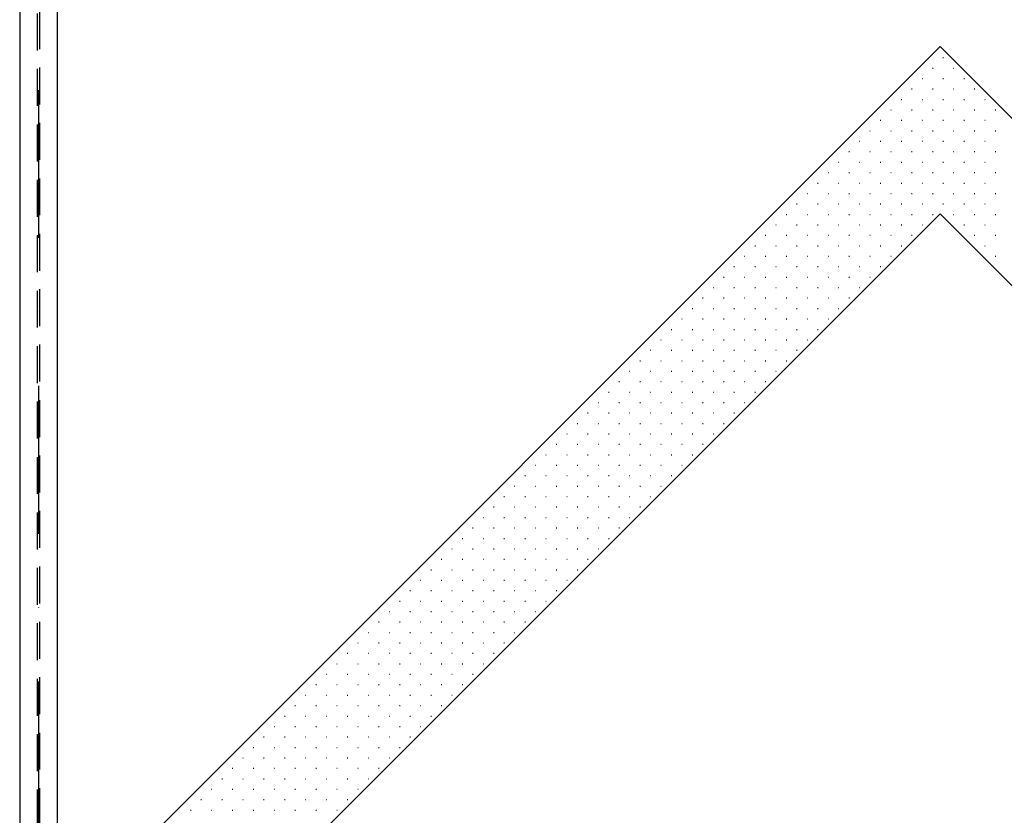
# Model space of a CAD drawing. Extents: x 293186 to 369035, y -341273 to -122059.
# Tile 46 of 64: x 336119 to 337785, y -197827 to -196482. Entities that reach past the tile are written whole.
import ezdxf

# ---------------------------------------------------------------- set-up
doc = ezdxf.new("R2010")
doc.units = 0
doc.header["$LTSCALE"] = 50
doc.linetypes.add('DASHDOT', pattern=[10, 5, -2.5, 0, -2.5])
doc.linetypes.add('HIDDEN', pattern=[1.875, 1.25, -0.625])
doc.layers.add('ECHELLE_1_50', color=7, linetype='CONTINUOUS')

# ---------------------------------------------------------------- blocks, each defined once
blk = doc.blocks.new('*X45')
at = {"layer": 'ECHELLE_1_50', "color": 212, "linetype": 'CONTINUOUS'}
for p, q in [((337680.9, -196546), (337681.8, -196546)), ((337663.2, -196563.7), (337664.1, -196563.7)), ((337698.6, -196563.7), (337699.4, -196563.7)), ((337645.5, -196581.4), (337646.4, -196581.4)), ((337680.9, -196581.4), (337681.8, -196581.4)), ((337716.2, -196581.4), (337717.1, -196581.4)), ((337627.9, -196599), (337628.7, -196599)), ((337663.2, -196599), (337664.1, -196599)), ((337698.6, -196599), (337699.4, -196599)), ((337733.9, -196599), (337734.8, -196599)), ((337610.2, -196616.7), (337611.1, -196616.7)), ((337645.5, -196616.7), (337646.4, -196616.7)), ((337680.9, -196616.7), (337681.8, -196616.7)), ((337716.2, -196616.7), (337717.1, -196616.7)), ((337751.6, -196616.7), (337752.5, -196616.7)), ((337592.5, -196634.4), (337593.4, -196634.4)), ((337627.9, -196634.4), (337628.7, -196634.4)), ((337663.2, -196634.4), (337664.1, -196634.4)), ((337698.6, -196634.4), (337699.4, -196634.4)), ((337733.9, -196634.4), (337734.8, -196634.4)), ((337769.3, -196634.4), (337770.1, -196634.4)), ((337574.8, -196652.1), (337575.7, -196652.1)), ((337610.2, -196652.1), (337611.1, -196652.1)), ((337645.5, -196652.1), (337646.4, -196652.1)), ((337680.9, -196652.1), (337681.8, -196652.1)), ((337716.2, -196652.1), (337717.1, -196652.1)), ((337751.6, -196652.1), (337752.5, -196652.1)), ((337557.2, -196669.7), (337558, -196669.7)), ((337592.5, -196669.7), (337593.4, -196669.7)), ((337627.9, -196669.7), (337628.7, -196669.7)), ((337663.2, -196669.7), (337664.1, -196669.7)), ((337698.6, -196669.7), (337699.4, -196669.7)), ((337733.9, -196669.7), (337734.8, -196669.7)), ((337769.3, -196669.7), (337770.1, -196669.7)), ((337539.5, -196687.4), (337540.4, -196687.4)), ((337574.8, -196687.4), (337575.7, -196687.4)), ((337610.2, -196687.4), (337611.1, -196687.4)), ((337645.5, -196687.4), (337646.4, -196687.4)), ((337680.9, -196687.4), (337681.8, -196687.4)), ((337716.2, -196687.4), (337717.1, -196687.4)), ((337751.6, -196687.4), (337752.5, -196687.4)), ((337521.8, -196705.1), (337522.7, -196705.1)), ((337557.2, -196705.1), (337558, -196705.1)), ((337592.5, -196705.1), (337593.4, -196705.1)), ((337627.9, -196705.1), (337628.7, -196705.1)), ((337663.2, -196705.1), (337664.1, -196705.1)), ((337698.6, -196705.1), (337699.4, -196705.1)), ((337733.9, -196705.1), (337734.8, -196705.1)), ((337769.3, -196705.1), (337770.1, -196705.1)), ((337504.1, -196722.8), (337505, -196722.8)), ((337539.5, -196722.8), (337540.4, -196722.8)), ((337574.8, -196722.8), (337575.7, -196722.8)), ((337610.2, -196722.8), (337611.1, -196722.8)), ((337645.5, -196722.8), (337646.4, -196722.8)), ((337680.9, -196722.8), (337681.8, -196722.8)), ((337716.2, -196722.8), (337717.1, -196722.8)), ((337751.6, -196722.8), (337752.5, -196722.8)), ((337486.5, -196740.4), (337487.3, -196740.4)), ((337521.8, -196740.4), (337522.7, -196740.4)), ((337557.2, -196740.4), (337558, -196740.4)), ((337592.5, -196740.4), (337593.4, -196740.4)), ((337627.9, -196740.4), (337628.7, -196740.4)), ((337663.2, -196740.4), (337664.1, -196740.4)), ((337698.6, -196740.4), (337699.4, -196740.4)), ((337733.9, -196740.4), (337734.8, -196740.4)), ((337769.3, -196740.4), (337770.1, -196740.4)), ((337468.8, -196758.1), (337469.7, -196758.1)), ((337504.1, -196758.1), (337505, -196758.1)), ((337539.5, -196758.1), (337540.4, -196758.1)), ((337574.8, -196758.1), (337575.7, -196758.1)), ((337610.2, -196758.1), (337611.1, -196758.1)), ((337645.5, -196758.1), (337646.4, -196758.1)), ((337680.9, -196758.1), (337681.8, -196758.1)), ((337716.2, -196758.1), (337717.1, -196758.1)), ((337751.6, -196758.1), (337752.5, -196758.1)), ((337451.1, -196775.8), (337452, -196775.8)), ((337486.5, -196775.8), (337487.3, -196775.8)), ((337521.8, -196775.8), (337522.7, -196775.8)), ((337557.2, -196775.8), (337558, -196775.8)), ((337592.5, -196775.8), (337593.4, -196775.8)), ((337627.9, -196775.8), (337628.7, -196775.8)), ((337663.2, -196775.8), (337664.1, -196775.8)), ((337698.6, -196775.8), (337699.4, -196775.8)), ((337733.9, -196775.8), (337734.8, -196775.8)), ((337769.3, -196775.8), (337770.1, -196775.8)), ((337433.4, -196793.5), (337434.3, -196793.5)), ((337468.8, -196793.5), (337469.7, -196793.5)), ((337504.1, -196793.5), (337505, -196793.5)), ((337539.5, -196793.5), (337540.4, -196793.5)), ((337574.8, -196793.5), (337575.7, -196793.5)), ((337610.2, -196793.5), (337611.1, -196793.5)), ((337645.5, -196793.5), (337646.4, -196793.5)), ((337680.9, -196793.5), (337681.8, -196793.5)), ((337716.2, -196793.5), (337717.1, -196793.5)), ((337751.6, -196793.5), (337752.5, -196793.5)), ((337415.8, -196811.1), (337416.6, -196811.1)), ((337451.1, -196811.1), (337452, -196811.1)), ((337486.5, -196811.1), (337487.3, -196811.1)), ((337521.8, -196811.1), (337522.7, -196811.1)), ((337557.2, -196811.1), (337558, -196811.1)), ((337592.5, -196811.1), (337593.4, -196811.1)), ((337627.9, -196811.1), (337628.7, -196811.1)), ((337663.2, -196811.1), (337664.1, -196811.1)), ((337698.6, -196811.1), (337699.4, -196811.1)), ((337733.9, -196811.1), (337734.8, -196811.1)), ((337769.3, -196811.1), (337770.1, -196811.1)), ((337398.1, -196828.8), (337399, -196828.8)), ((337433.4, -196828.8), (337434.3, -196828.8)), ((337468.8, -196828.8), (337469.7, -196828.8)), ((337504.1, -196828.8), (337505, -196828.8)), ((337539.5, -196828.8), (337540.4, -196828.8)), ((337574.8, -196828.8), (337575.7, -196828.8)), ((337610.2, -196828.8), (337611.1, -196828.8)), ((337645.5, -196828.8), (337646.4, -196828.8)), ((337716.2, -196828.8), (337717.1, -196828.8)), ((337751.6, -196828.8), (337752.5, -196828.8)), ((337380.4, -196846.5), (337381.3, -196846.5)), ((337415.8, -196846.5), (337416.6, -196846.5)), ((337451.1, -196846.5), (337452, -196846.5)), ((337486.5, -196846.5), (337487.3, -196846.5)), ((337521.8, -196846.5), (337522.7, -196846.5)), ((337557.2, -196846.5), (337558, -196846.5)), ((337592.5, -196846.5), (337593.4, -196846.5)), ((337627.9, -196846.5), (337628.7, -196846.5)), ((337733.9, -196846.5), (337734.8, -196846.5)), ((337769.3, -196846.5), (337770.1, -196846.5)), ((337362.7, -196864.2), (337363.6, -196864.2)), ((337398.1, -196864.2), (337399, -196864.2)), ((337433.4, -196864.2), (337434.3, -196864.2)), ((337468.8, -196864.2), (337469.7, -196864.2)), ((337504.1, -196864.2), (337505, -196864.2)), ((337539.5, -196864.2), (337540.4, -196864.2)), ((337574.8, -196864.2), (337575.7, -196864.2)), ((337610.2, -196864.2), (337611.1, -196864.2)), ((337751.6, -196864.2), (337752.5, -196864.2)), ((337345.1, -196881.8), (337345.9, -196881.8)), ((337380.4, -196881.8), (337381.3, -196881.8)), ((337415.8, -196881.8), (337416.6, -196881.8)), ((337451.1, -196881.8), (337452, -196881.8)), ((337486.5, -196881.8), (337487.3, -196881.8)), ((337521.8, -196881.8), (337522.7, -196881.8)), ((337557.2, -196881.8), (337558, -196881.8)), ((337592.5, -196881.8), (337593.4, -196881.8)), ((337769.3, -196881.8), (337770.1, -196881.8)), ((337327.4, -196899.5), (337328.3, -196899.5)), ((337362.7, -196899.5), (337363.6, -196899.5)), ((337398.1, -196899.5), (337399, -196899.5)), ((337433.4, -196899.5), (337434.3, -196899.5)), ((337468.8, -196899.5), (337469.7, -196899.5)), ((337504.1, -196899.5), (337505, -196899.5)), ((337539.5, -196899.5), (337540.4, -196899.5)), ((337574.8, -196899.5), (337575.7, -196899.5)), ((337309.7, -196917.2), (337310.6, -196917.2)), ((337345.1, -196917.2), (337345.9, -196917.2)), ((337380.4, -196917.2), (337381.3, -196917.2)), ((337415.8, -196917.2), (337416.6, -196917.2)), ((337451.1, -196917.2), (337452, -196917.2)), ((337486.5, -196917.2), (337487.3, -196917.2)), ((337521.8, -196917.2), (337522.7, -196917.2)), ((337557.2, -196917.2), (337558, -196917.2)), ((337292, -196934.9), (337292.9, -196934.9)), ((337327.4, -196934.9), (337328.3, -196934.9)), ((337362.7, -196934.9), (337363.6, -196934.9)), ((337398.1, -196934.9), (337399, -196934.9)), ((337433.4, -196934.9), (337434.3, -196934.9)), ((337468.8, -196934.9), (337469.7, -196934.9)), ((337504.1, -196934.9), (337505, -196934.9)), ((337539.5, -196934.9), (337540.4, -196934.9)), ((337274.4, -196952.5), (337275.2, -196952.5)), ((337309.7, -196952.5), (337310.6, -196952.5)), ((337345.1, -196952.5), (337345.9, -196952.5)), ((337380.4, -196952.5), (337381.3, -196952.5)), ((337415.8, -196952.5), (337416.6, -196952.5)), ((337451.1, -196952.5), (337452, -196952.5)), ((337486.5, -196952.5), (337487.3, -196952.5)), ((337521.8, -196952.5), (337522.7, -196952.5)), ((337256.7, -196970.2), (337257.6, -196970.2)), ((337292, -196970.2), (337292.9, -196970.2)), ((337327.4, -196970.2), (337328.3, -196970.2)), ((337362.7, -196970.2), (337363.6, -196970.2)), ((337398.1, -196970.2), (337399, -196970.2)), ((337433.4, -196970.2), (337434.3, -196970.2)), ((337468.8, -196970.2), (337469.7, -196970.2)), ((337504.1, -196970.2), (337505, -196970.2)), ((337239, -196987.9), (337239.9, -196987.9)), ((337274.4, -196987.9), (337275.2, -196987.9)), ((337309.7, -196987.9), (337310.6, -196987.9)), ((337345.1, -196987.9), (337345.9, -196987.9)), ((337380.4, -196987.9), (337381.3, -196987.9)), ((337415.8, -196987.9), (337416.6, -196987.9)), ((337451.1, -196987.9), (337452, -196987.9)), ((337486.5, -196987.9), (337487.3, -196987.9)), ((337221.3, -197005.6), (337222.2, -197005.6)), ((337256.7, -197005.6), (337257.6, -197005.6)), ((337292, -197005.6), (337292.9, -197005.6)), ((337327.4, -197005.6), (337328.3, -197005.6)), ((337362.7, -197005.6), (337363.6, -197005.6)), ((337398.1, -197005.6), (337399, -197005.6)), ((337433.4, -197005.6), (337434.3, -197005.6)), ((337468.8, -197005.6), (337469.7, -197005.6)), ((337203.7, -197023.2), (337204.5, -197023.2)), ((337239, -197023.2), (337239.9, -197023.2)), ((337274.4, -197023.2), (337275.2, -197023.2)), ((337309.7, -197023.2), (337310.6, -197023.2)), ((337345.1, -197023.2), (337345.9, -197023.2)), ((337380.4, -197023.2), (337381.3, -197023.2)), ((337415.8, -197023.2), (337416.6, -197023.2)), ((337451.1, -197023.2), (337452, -197023.2)), ((337186, -197040.9), (337186.9, -197040.9)), ((337221.3, -197040.9), (337222.2, -197040.9)), ((337256.7, -197040.9), (337257.6, -197040.9)), ((337292, -197040.9), (337292.9, -197040.9)), ((337327.4, -197040.9), (337328.3, -197040.9)), ((337362.7, -197040.9), (337363.6, -197040.9)), ((337398.1, -197040.9), (337399, -197040.9)), ((337433.4, -197040.9), (337434.3, -197040.9)), ((337168.3, -197058.6), (337169.2, -197058.6)), ((337203.7, -197058.6), (337204.5, -197058.6)), ((337239, -197058.6), (337239.9, -197058.6)), ((337274.4, -197058.6), (337275.2, -197058.6)), ((337309.7, -197058.6), (337310.6, -197058.6)), ((337345.1, -197058.6), (337345.9, -197058.6)), ((337380.4, -197058.6), (337381.3, -197058.6)), ((337415.8, -197058.6), (337416.6, -197058.6)), ((337150.6, -197076.3), (337151.5, -197076.3)), ((337186, -197076.3), (337186.9, -197076.3)), ((337221.3, -197076.3), (337222.2, -197076.3)), ((337256.7, -197076.3), (337257.6, -197076.3)), ((337292, -197076.3), (337292.9, -197076.3)), ((337327.4, -197076.3), (337328.3, -197076.3)), ((337362.7, -197076.3), (337363.6, -197076.3)), ((337398.1, -197076.3), (337399, -197076.3)), ((337133, -197093.9), (337133.8, -197093.9)), ((337168.3, -197093.9), (337169.2, -197093.9)), ((337203.7, -197093.9), (337204.5, -197093.9)), ((337239, -197093.9), (337239.9, -197093.9)), ((337274.4, -197093.9), (337275.2, -197093.9)), ((337309.7, -197093.9), (337310.6, -197093.9)), ((337345.1, -197093.9), (337345.9, -197093.9)), ((337380.4, -197093.9), (337381.3, -197093.9)), ((337115.3, -197111.6), (337116.2, -197111.6)), ((337150.6, -197111.6), (337151.5, -197111.6)), ((337186, -197111.6), (337186.9, -197111.6)), ((337221.3, -197111.6), (337222.2, -197111.6)), ((337256.7, -197111.6), (337257.6, -197111.6)), ((337292, -197111.6), (337292.9, -197111.6)), ((337327.4, -197111.6), (337328.3, -197111.6)), ((337362.7, -197111.6), (337363.6, -197111.6)), ((337097.6, -197129.3), (337098.5, -197129.3)), ((337133, -197129.3), (337133.8, -197129.3)), ((337168.3, -197129.3), (337169.2, -197129.3)), ((337203.7, -197129.3), (337204.5, -197129.3)), ((337239, -197129.3), (337239.9, -197129.3)), ((337274.4, -197129.3), (337275.2, -197129.3)), ((337309.7, -197129.3), (337310.6, -197129.3)), ((337345.1, -197129.3), (337345.9, -197129.3)), ((337079.9, -197147), (337080.8, -197147)), ((337115.3, -197147), (337116.2, -197147)), ((337150.6, -197147), (337151.5, -197147)), ((337186, -197147), (337186.9, -197147)), ((337221.3, -197147), (337222.2, -197147)), ((337256.7, -197147), (337257.6, -197147)), ((337292, -197147), (337292.9, -197147)), ((337327.4, -197147), (337328.3, -197147)), ((337062.3, -197164.6), (337063.1, -197164.6)), ((337097.6, -197164.6), (337098.5, -197164.6)), ((337133, -197164.6), (337133.8, -197164.6)), ((337168.3, -197164.6), (337169.2, -197164.6)), ((337203.7, -197164.6), (337204.5, -197164.6)), ((337239, -197164.6), (337239.9, -197164.6)), ((337274.4, -197164.6), (337275.2, -197164.6)), ((337309.7, -197164.6), (337310.6, -197164.6)), ((337044.6, -197182.3), (337045.5, -197182.3)), ((337079.9, -197182.3), (337080.8, -197182.3)), ((337115.3, -197182.3), (337116.2, -197182.3)), ((337150.6, -197182.3), (337151.5, -197182.3)), ((337186, -197182.3), (337186.9, -197182.3)), ((337221.3, -197182.3), (337222.2, -197182.3)), ((337256.7, -197182.3), (337257.6, -197182.3)), ((337292, -197182.3), (337292.9, -197182.3)), ((337026.9, -197200), (337027.8, -197200)), ((337062.3, -197200), (337063.1, -197200)), ((337097.6, -197200), (337098.5, -197200)), ((337133, -197200), (337133.8, -197200)), ((337168.3, -197200), (337169.2, -197200)), ((337203.7, -197200), (337204.5, -197200)), ((337239, -197200), (337239.9, -197200)), ((337274.4, -197200), (337275.2, -197200)), ((337009.2, -197217.7), (337010.1, -197217.7)), ((337044.6, -197217.7), (337045.5, -197217.7)), ((337079.9, -197217.7), (337080.8, -197217.7)), ((337115.3, -197217.7), (337116.2, -197217.7)), ((337150.6, -197217.7), (337151.5, -197217.7)), ((337186, -197217.7), (337186.9, -197217.7)), ((337221.3, -197217.7), (337222.2, -197217.7)), ((337256.7, -197217.7), (337257.6, -197217.7)), ((336991.6, -197235.3), (336992.4, -197235.3)), ((337026.9, -197235.3), (337027.8, -197235.3)), ((337062.3, -197235.3), (337063.1, -197235.3)), ((337097.6, -197235.3), (337098.5, -197235.3)), ((337133, -197235.3), (337133.8, -197235.3)), ((337168.3, -197235.3), (337169.2, -197235.3)), ((337203.7, -197235.3), (337204.5, -197235.3)), ((337239, -197235.3), (337239.9, -197235.3)), ((336973.9, -197253), (336974.8, -197253)), ((337009.2, -197253), (337010.1, -197253)), ((337044.6, -197253), (337045.5, -197253)), ((337079.9, -197253), (337080.8, -197253)), ((337115.3, -197253), (337116.2, -197253)), ((337150.6, -197253), (337151.5, -197253)), ((337186, -197253), (337186.9, -197253)), ((337221.3, -197253), (337222.2, -197253)), ((336956.2, -197270.7), (336957.1, -197270.7)), ((336991.6, -197270.7), (336992.4, -197270.7)), ((337026.9, -197270.7), (337027.8, -197270.7)), ((337062.3, -197270.7), (337063.1, -197270.7)), ((337097.6, -197270.7), (337098.5, -197270.7)), ((337133, -197270.7), (337133.8, -197270.7)), ((337168.3, -197270.7), (337169.2, -197270.7)), ((337203.7, -197270.7), (337204.5, -197270.7)), ((336938.5, -197288.4), (336939.4, -197288.4)), ((336973.9, -197288.4), (336974.8, -197288.4)), ((337009.2, -197288.4), (337010.1, -197288.4)), ((337044.6, -197288.4), (337045.5, -197288.4)), ((337079.9, -197288.4), (337080.8, -197288.4)), ((337115.3, -197288.4), (337116.2, -197288.4)), ((337150.6, -197288.4), (337151.5, -197288.4)), ((337186, -197288.4), (337186.9, -197288.4)), ((336920.9, -197306), (336921.7, -197306)), ((336956.2, -197306), (336957.1, -197306)), ((336991.6, -197306), (336992.4, -197306)), ((337026.9, -197306), (337027.8, -197306)), ((337062.3, -197306), (337063.1, -197306)), ((337097.6, -197306), (337098.5, -197306)), ((337133, -197306), (337133.8, -197306)), ((337168.3, -197306), (337169.2, -197306)), ((336903.2, -197323.7), (336904.1, -197323.7)), ((336938.5, -197323.7), (336939.4, -197323.7)), ((336973.9, -197323.7), (336974.8, -197323.7)), ((337009.2, -197323.7), (337010.1, -197323.7)), ((337044.6, -197323.7), (337045.5, -197323.7)), ((337079.9, -197323.7), (337080.8, -197323.7)), ((337115.3, -197323.7), (337116.2, -197323.7)), ((337150.6, -197323.7), (337151.5, -197323.7)), ((336885.5, -197341.4), (336886.4, -197341.4)), ((336920.9, -197341.4), (336921.7, -197341.4)), ((336956.2, -197341.4), (336957.1, -197341.4)), ((336991.6, -197341.4), (336992.4, -197341.4)), ((337026.9, -197341.4), (337027.8, -197341.4)), ((337062.3, -197341.4), (337063.1, -197341.4)), ((337097.6, -197341.4), (337098.5, -197341.4)), ((337133, -197341.4), (337133.8, -197341.4)), ((336867.8, -197359.1), (336868.7, -197359.1)), ((336903.2, -197359.1), (336904.1, -197359.1)), ((336938.5, -197359.1), (336939.4, -197359.1)), ((336973.9, -197359.1), (336974.8, -197359.1)), ((337009.2, -197359.1), (337010.1, -197359.1)), ((337044.6, -197359.1), (337045.5, -197359.1)), ((337079.9, -197359.1), (337080.8, -197359.1)), ((337115.3, -197359.1), (337116.2, -197359.1)), ((336850.2, -197376.7), (336851, -197376.7)), ((336885.5, -197376.7), (336886.4, -197376.7)), ((336920.9, -197376.7), (336921.7, -197376.7)), ((336956.2, -197376.7), (336957.1, -197376.7)), ((336991.6, -197376.7), (336992.4, -197376.7)), ((337026.9, -197376.7), (337027.8, -197376.7)), ((337062.3, -197376.7), (337063.1, -197376.7)), ((337097.6, -197376.7), (337098.5, -197376.7)), ((336832.5, -197394.4), (336833.4, -197394.4)), ((336867.8, -197394.4), (336868.7, -197394.4)), ((336903.2, -197394.4), (336904.1, -197394.4)), ((336938.5, -197394.4), (336939.4, -197394.4)), ((336973.9, -197394.4), (336974.8, -197394.4)), ((337009.2, -197394.4), (337010.1, -197394.4)), ((337044.6, -197394.4), (337045.5, -197394.4)), ((337079.9, -197394.4), (337080.8, -197394.4)), ((336814.8, -197412.1), (336815.7, -197412.1)), ((336850.2, -197412.1), (336851, -197412.1)), ((336885.5, -197412.1), (336886.4, -197412.1)), ((336920.9, -197412.1), (336921.7, -197412.1)), ((336956.2, -197412.1), (336957.1, -197412.1)), ((336991.6, -197412.1), (336992.4, -197412.1)), ((337026.9, -197412.1), (337027.8, -197412.1)), ((337062.3, -197412.1), (337063.1, -197412.1)), ((336797.1, -197429.8), (336798, -197429.8)), ((336832.5, -197429.8), (336833.4, -197429.8)), ((336867.8, -197429.8), (336868.7, -197429.8)), ((336903.2, -197429.8), (336904.1, -197429.8)), ((336938.5, -197429.8), (336939.4, -197429.8)), ((336973.9, -197429.8), (336974.8, -197429.8)), ((337009.2, -197429.8), (337010.1, -197429.8)), ((337044.6, -197429.8), (337045.5, -197429.8)), ((336779.5, -197447.4), (336780.3, -197447.4)), ((336814.8, -197447.4), (336815.7, -197447.4)), ((336850.2, -197447.4), (336851, -197447.4)), ((336885.5, -197447.4), (336886.4, -197447.4)), ((336920.9, -197447.4), (336921.7, -197447.4)), ((336956.2, -197447.4), (336957.1, -197447.4)), ((336991.6, -197447.4), (336992.4, -197447.4)), ((337026.9, -197447.4), (337027.8, -197447.4)), ((336761.8, -197465.1), (336762.7, -197465.1)), ((336797.1, -197465.1), (336798, -197465.1)), ((336832.5, -197465.1), (336833.4, -197465.1)), ((336867.8, -197465.1), (336868.7, -197465.1)), ((336903.2, -197465.1), (336904.1, -197465.1)), ((336938.5, -197465.1), (336939.4, -197465.1)), ((336973.9, -197465.1), (336974.8, -197465.1)), ((337009.2, -197465.1), (337010.1, -197465.1)), ((336744.1, -197482.8), (336745, -197482.8)), ((336779.5, -197482.8), (336780.3, -197482.8)), ((336814.8, -197482.8), (336815.7, -197482.8)), ((336850.2, -197482.8), (336851, -197482.8)), ((336885.5, -197482.8), (336886.4, -197482.8)), ((336920.9, -197482.8), (336921.7, -197482.8)), ((336956.2, -197482.8), (336957.1, -197482.8)), ((336991.6, -197482.8), (336992.4, -197482.8)), ((336726.4, -197500.5), (336727.3, -197500.5)), ((336761.8, -197500.5), (336762.7, -197500.5)), ((336797.1, -197500.5), (336798, -197500.5)), ((336832.5, -197500.5), (336833.4, -197500.5)), ((336867.8, -197500.5), (336868.7, -197500.5)), ((336903.2, -197500.5), (336904.1, -197500.5)), ((336938.5, -197500.5), (336939.4, -197500.5)), ((336973.9, -197500.5), (336974.8, -197500.5)), ((336708.8, -197518.1), (336709.6, -197518.1)), ((336744.1, -197518.1), (336745, -197518.1)), ((336779.5, -197518.1), (336780.3, -197518.1)), ((336814.8, -197518.1), (336815.7, -197518.1)), ((336850.2, -197518.1), (336851, -197518.1)), ((336885.5, -197518.1), (336886.4, -197518.1)), ((336920.9, -197518.1), (336921.7, -197518.1)), ((336956.2, -197518.1), (336957.1, -197518.1)), ((336691.1, -197535.8), (336692, -197535.8)), ((336726.4, -197535.8), (336727.3, -197535.8)), ((336761.8, -197535.8), (336762.7, -197535.8)), ((336797.1, -197535.8), (336798, -197535.8)), ((336832.5, -197535.8), (336833.4, -197535.8)), ((336867.8, -197535.8), (336868.7, -197535.8)), ((336903.2, -197535.8), (336904.1, -197535.8)), ((336938.5, -197535.8), (336939.4, -197535.8)), ((336673.4, -197553.5), (336674.3, -197553.5)), ((336708.8, -197553.5), (336709.6, -197553.5)), ((336744.1, -197553.5), (336745, -197553.5)), ((336779.5, -197553.5), (336780.3, -197553.5)), ((336814.8, -197553.5), (336815.7, -197553.5)), ((336850.2, -197553.5), (336851, -197553.5)), ((336885.5, -197553.5), (336886.4, -197553.5)), ((336920.9, -197553.5), (336921.7, -197553.5)), ((336655.7, -197571.2), (336656.6, -197571.2)), ((336691.1, -197571.2), (336692, -197571.2)), ((336726.4, -197571.2), (336727.3, -197571.2)), ((336761.8, -197571.2), (336762.7, -197571.2)), ((336797.1, -197571.2), (336798, -197571.2)), ((336832.5, -197571.2), (336833.4, -197571.2)), ((336867.8, -197571.2), (336868.7, -197571.2)), ((336903.2, -197571.2), (336904.1, -197571.2)), ((336638.1, -197588.8), (336638.9, -197588.8)), ((336673.4, -197588.8), (336674.3, -197588.8)), ((336708.8, -197588.8), (336709.6, -197588.8)), ((336744.1, -197588.8), (336745, -197588.8)), ((336779.5, -197588.8), (336780.3, -197588.8)), ((336814.8, -197588.8), (336815.7, -197588.8)), ((336850.2, -197588.8), (336851, -197588.8)), ((336885.5, -197588.8), (336886.4, -197588.8)), ((336620.4, -197606.5), (336621.3, -197606.5)), ((336655.7, -197606.5), (336656.6, -197606.5)), ((336691.1, -197606.5), (336692, -197606.5)), ((336726.4, -197606.5), (336727.3, -197606.5)), ((336761.8, -197606.5), (336762.7, -197606.5)), ((336797.1, -197606.5), (336798, -197606.5)), ((336832.5, -197606.5), (336833.4, -197606.5)), ((336867.8, -197606.5), (336868.7, -197606.5)), ((336602.7, -197624.2), (336603.6, -197624.2)), ((336638.1, -197624.2), (336638.9, -197624.2)), ((336673.4, -197624.2), (336674.3, -197624.2)), ((336708.8, -197624.2), (336709.6, -197624.2)), ((336744.1, -197624.2), (336745, -197624.2)), ((336779.5, -197624.2), (336780.3, -197624.2)), ((336814.8, -197624.2), (336815.7, -197624.2)), ((336850.2, -197624.2), (336851, -197624.2)), ((336585, -197641.9), (336585.9, -197641.9)), ((336620.4, -197641.9), (336621.3, -197641.9)), ((336655.7, -197641.9), (336656.6, -197641.9)), ((336691.1, -197641.9), (336692, -197641.9)), ((336726.4, -197641.9), (336727.3, -197641.9)), ((336761.8, -197641.9), (336762.7, -197641.9)), ((336797.1, -197641.9), (336798, -197641.9)), ((336832.5, -197641.9), (336833.4, -197641.9)), ((336567.4, -197659.5), (336568.2, -197659.5)), ((336602.7, -197659.5), (336603.6, -197659.5)), ((336638.1, -197659.5), (336638.9, -197659.5)), ((336673.4, -197659.5), (336674.3, -197659.5)), ((336708.8, -197659.5), (336709.6, -197659.5)), ((336744.1, -197659.5), (336745, -197659.5)), ((336779.5, -197659.5), (336780.3, -197659.5)), ((336814.8, -197659.5), (336815.7, -197659.5)), ((336549.7, -197677.2), (336550.6, -197677.2)), ((336585, -197677.2), (336585.9, -197677.2)), ((336620.4, -197677.2), (336621.3, -197677.2)), ((336655.7, -197677.2), (336656.6, -197677.2)), ((336691.1, -197677.2), (336692, -197677.2)), ((336726.4, -197677.2), (336727.3, -197677.2)), ((336761.8, -197677.2), (336762.7, -197677.2)), ((336797.1, -197677.2), (336798, -197677.2)), ((336532, -197694.9), (336532.9, -197694.9)), ((336567.4, -197694.9), (336568.2, -197694.9)), ((336602.7, -197694.9), (336603.6, -197694.9)), ((336638.1, -197694.9), (336638.9, -197694.9)), ((336673.4, -197694.9), (336674.3, -197694.9)), ((336708.8, -197694.9), (336709.6, -197694.9)), ((336744.1, -197694.9), (336745, -197694.9)), ((336779.5, -197694.9), (336780.3, -197694.9)), ((336514.3, -197712.6), (336515.2, -197712.6)), ((336549.7, -197712.6), (336550.6, -197712.6)), ((336585, -197712.6), (336585.9, -197712.6)), ((336620.4, -197712.6), (336621.3, -197712.6)), ((336655.7, -197712.6), (336656.6, -197712.6)), ((336691.1, -197712.6), (336692, -197712.6)), ((336726.4, -197712.6), (336727.3, -197712.6)), ((336761.8, -197712.6), (336762.7, -197712.6)), ((336496.7, -197730.2), (336497.5, -197730.2)), ((336532, -197730.2), (336532.9, -197730.2)), ((336567.4, -197730.2), (336568.2, -197730.2)), ((336602.7, -197730.2), (336603.6, -197730.2)), ((336638.1, -197730.2), (336638.9, -197730.2)), ((336673.4, -197730.2), (336674.3, -197730.2)), ((336708.8, -197730.2), (336709.6, -197730.2)), ((336744.1, -197730.2), (336745, -197730.2)), ((336479, -197747.9), (336479.9, -197747.9)), ((336514.3, -197747.9), (336515.2, -197747.9)), ((336549.7, -197747.9), (336550.6, -197747.9)), ((336585, -197747.9), (336585.9, -197747.9)), ((336620.4, -197747.9), (336621.3, -197747.9)), ((336655.7, -197747.9), (336656.6, -197747.9)), ((336691.1, -197747.9), (336692, -197747.9)), ((336726.4, -197747.9), (336727.3, -197747.9)), ((336461.3, -197765.6), (336462.2, -197765.6)), ((336496.7, -197765.6), (336497.5, -197765.6)), ((336532, -197765.6), (336532.9, -197765.6)), ((336567.4, -197765.6), (336568.2, -197765.6)), ((336602.7, -197765.6), (336603.6, -197765.6)), ((336638.1, -197765.6), (336638.9, -197765.6)), ((336673.4, -197765.6), (336674.3, -197765.6)), ((336708.8, -197765.6), (336709.6, -197765.6)), ((336443.6, -197783.3), (336444.5, -197783.3)), ((336479, -197783.3), (336479.9, -197783.3)), ((336514.3, -197783.3), (336515.2, -197783.3)), ((336549.7, -197783.3), (336550.6, -197783.3)), ((336585, -197783.3), (336585.9, -197783.3)), ((336620.4, -197783.3), (336621.3, -197783.3)), ((336655.7, -197783.3), (336656.6, -197783.3)), ((336691.1, -197783.3), (336692, -197783.3)), ((336426, -197800.9), (336426.8, -197800.9)), ((336461.3, -197800.9), (336462.2, -197800.9)), ((336496.7, -197800.9), (336497.5, -197800.9)), ((336532, -197800.9), (336532.9, -197800.9)), ((336567.4, -197800.9), (336568.2, -197800.9)), ((336602.7, -197800.9), (336603.6, -197800.9)), ((336638.1, -197800.9), (336638.9, -197800.9)), ((336673.4, -197800.9), (336674.3, -197800.9)), ((336408.3, -197818.6), (336409.2, -197818.6)), ((336443.6, -197818.6), (336444.5, -197818.6)), ((336479, -197818.6), (336479.9, -197818.6)), ((336514.3, -197818.6), (336515.2, -197818.6)), ((336549.7, -197818.6), (336550.6, -197818.6)), ((336585, -197818.6), (336585.9, -197818.6)), ((336620.4, -197818.6), (336621.3, -197818.6)), ((336655.7, -197818.6), (336656.6, -197818.6))]:
    blk.add_line(p, q, dxfattribs=at)

msp = doc.modelspace()

# ---------------------------------------------------------------- linework, layer by layer
at = {"layer": 'ECHELLE_1_50', "color": 4, "linetype": 'HIDDEN'}
for p, q in [((336149.2, -173596.5), (336149.2, -201406.5)), ((336153.6, -201406.5), (336153.6, -173596.5))]:
    msp.add_line(p, q, dxfattribs=at)
at = {"layer": 'ECHELLE_1_50', "color": 4, "linetype": 'DASHDOT'}
msp.add_line((336151.4, -173596.5), (336151.4, -201406.5), dxfattribs=at)
at = {"layer": 'ECHELLE_1_50', "color": 4, "linetype": 'CONTINUOUS'}
msp.add_lwpolyline([(336119.4, -173596.5), (336119.4, -201406.5), (336183.4, -201406.5), (336183.4, -173596.5), (336119.4, -173596.5)], dxfattribs=at)
at = {"layer": 'ECHELLE_1_50', "color": 7, "linetype": 'CONTINUOUS', "elevation": 2540}
for points in [[(337782.4, -199461.9), (339196.6, -198047.7), (337676.3, -196527.4), (336262.1, -197941.6)], [(336545, -197941.6), (337676.3, -196810.3), (338913.8, -198047.7), (337782.4, -199179.1), (336545, -197941.6)]]:
    msp.add_lwpolyline(points, dxfattribs=at)

# ---------------------------------------------------------------- block references
at = {"layer": 'ECHELLE_1_50', "color": 0}
msp.add_blockref('*X45', (0, 0), dxfattribs=at)

doc.saveas('drawing.dxf')
